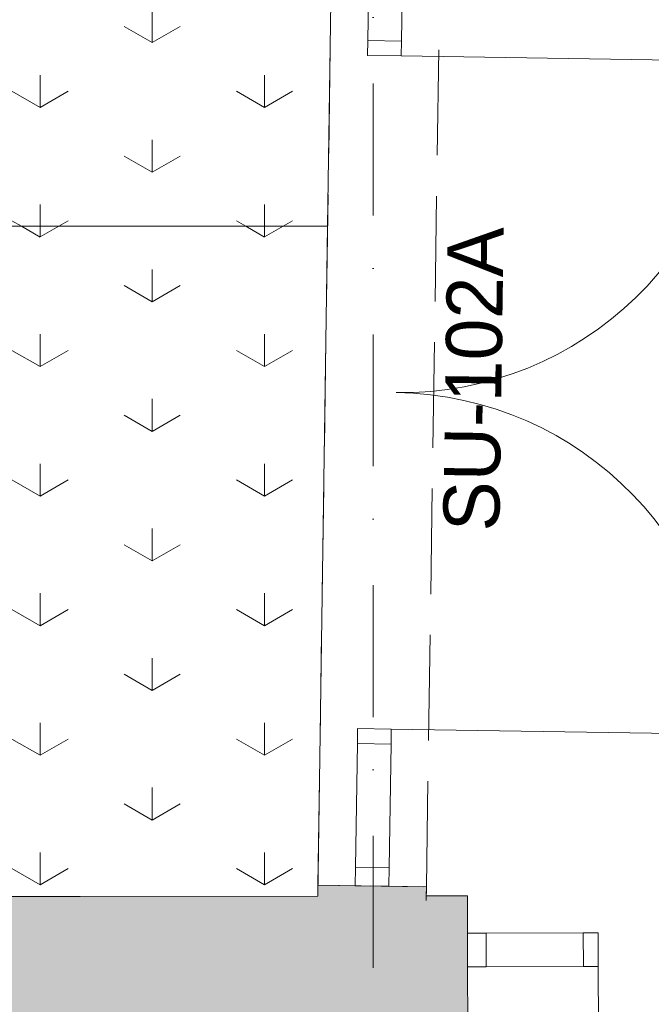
# Model space of a CAD drawing. Header units: millimetres. Extents: x -2532 to 181134, y -4151 to 53885.
# Tile 48 of 165: x 14046 to 15735, y 7475 to 10108. Entities that reach past the tile are written whole.
import ezdxf
from ezdxf.enums import TextEntityAlignment as Align

# ---------------------------------------------------------------- set-up
doc = ezdxf.new("R2010")
doc.units = ezdxf.units.MM
doc.header["$MEASUREMENT"] = 0
doc.linetypes.add('Dot & Dashed', pattern=[670.277762, 352.777767, -176.388884, 0, -141.111112])
doc.linetypes.add('Hidden Line', pattern=[391.222223, 282.222223, -109])
for name, color, linetype in [('AR - Seinad SS.ol', 7, 'Continuous'), ('AR - Teljed', 7, 'Continuous'), ('ARCHICAD Windows', 7, 'Continuous'), ('New_ARCHICAD Door Markers', 7, 'Continuous'), ('New_SA - ripplaed', 7, 'Continuous'), ('SA - tähistused - valgustus', 7, 'Continuous')]:
    doc.layers.add(name, color=color, linetype=linetype)
for name, color, linetype, lineweight in [('AR - Seinad SS.ol_Pen_No__221', 252, 'Continuous', 13), ('AR - Teljed_Pen_No__4', 8, 'Continuous', 13), ('ARCHICAD Windows_Pen_No__221', 252, 'Continuous', 13), ('New_ARCHICAD Door Markers_Pen_No__7', 7, 'Continuous', 13), ('New_ARCHICAD Doors_Pen_No__207', 5, 'Continuous', 13), ('New_SA - ripplaed_Pen_No__207', 5, 'Continuous', 9), ('SA - tähistused - valgustus_Pen_No__105', 30, 'Continuous', 5)]:
    doc.layers.add(name, color=color, linetype=linetype, lineweight=lineweight)
doc.styles.add('GENERATED_STYLE_1', font='txt')
doc.styles.add('GENERATED_STYLE_3', font='txt')
pattern_1 = [(90, (0, 0), (-600, 0), [86.603, -259.808]), (90, (300, 173.2), (-600, 0), [86.603, -259.808]), (30, (0, 0), (-300, 519.615), [86.603, -259.808]), (30, (0, 346.4), (-300, 519.615), [86.603, -259.808]), (150, (0, 0), (300, 519.615), [86.603, -259.808]), (150, (0, 346.4), (300, 519.615), [86.603, -259.808])]

# ---------------------------------------------------------------- blocks, each defined once
blk = doc.blocks.new('Slab_119_1', base_point=(14843, 7764.6))
at = {"layer": 'New_SA - ripplaed_Pen_No__207', "linetype": 'Continuous'}
h = blk.add_hatch(dxfattribs=at)
h.set_pattern_fill('Grass_0001', color=256, style=0, pattern_type=2)
h.set_pattern_definition(pattern_1)
h.paths.add_polyline_path([(14843, 7764.6), (14869.5, 9555.5), (13924.7, 9555.5), (13924.7, 7763.4)])
at = {"layer": 'New_SA - ripplaed_Pen_No__207', "linetype": 'Continuous', "flags": 128}
blk.add_lwpolyline([(14843, 7764.6), (14869.5, 9555.5), (13924.7, 9555.5), (13924.7, 7763.4)], close=True, dxfattribs=at)
blk = doc.blocks.new('Slab_125_1', base_point=(13924.7, 9555.5))
at = {"layer": 'New_SA - ripplaed_Pen_No__207', "linetype": 'Continuous'}
h = blk.add_hatch(dxfattribs=at)
h.set_pattern_fill('Grass_0001', color=256, style=0, pattern_type=2)
h.set_pattern_definition(pattern_1)
h.paths.add_polyline_path([(13924.7, 9555.5), (14869.5, 9555.5), (14896.2, 11355.5), (13924.7, 11355.5)])
at = {"layer": 'New_SA - ripplaed_Pen_No__207', "linetype": 'Continuous', "flags": 128}
blk.add_lwpolyline([(13924.7, 9555.5), (14869.5, 9555.5), (14896.2, 11355.5), (13924.7, 11355.5)], close=True, dxfattribs=at)
blk = doc.blocks.new('Wall_19_1', base_point=(391.5, 7175.5))
at = {"layer": 'AR - Seinad SS.ol_Pen_No__221', "linetype": 'Continuous'}
blk.add_hatch(color=256, dxfattribs=at).paths.add_polyline_path([(12936.2, 7762.1), (12937, 7192.1), (15152.4, 7195), (15151.4, 7765)])
at = {"layer": 'AR - Seinad SS.ol_Pen_No__221', "linetype": 'Continuous', "flags": 128}
for points in [[(14843, 7764.6), (12936.2, 7762.1)], [(15151.4, 7765), (15133, 7765)]]:
    blk.add_lwpolyline(points, dxfattribs=at)
blk = doc.blocks.new('Arch Top Window Opening 22')
at = {"layer": 'ARCHICAD Windows_Pen_No__221', "linetype": 'Hidden Line'}
for p, q in [((-1319.8, 290), (1319.8, 290)), ((-1319.8, 0), (-1319.8, 290)), ((-1319.8, 0), (1319.8, 0))]:
    blk.add_line(p, q, dxfattribs=at)
blk = doc.blocks.new('Wall_26_1', base_point=(15124.6, 7195))
at = {"layer": 'AR - Seinad SS.ol_Pen_No__221', "linetype": 'Continuous'}
blk.add_hatch(color=256, dxfattribs=at).paths.add_polyline_path([(14843, 7764.6), (15133, 7765), (15133.4, 7789.4), (14843.4, 7793.7)])
blk.add_line((14843.4, 7793.7), (15133.4, 7789.4), dxfattribs=at)
at = {"layer": 'AR - Seinad SS.ol_Pen_No__221', "linetype": 'Continuous', "flags": 128}
for points in [[(14843.4, 7793.7), (14843, 7764.6)], [(15133, 7765), (15133.4, 7789.4)]]:
    blk.add_lwpolyline(points, dxfattribs=at)
at = {"layer": 'ARCHICAD Windows', "linetype": 'Hidden Line', "xscale": -1, "zscale": 1000, "rotation": 269.1510671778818}
blk.add_blockref('Arch Top Window Opening 22', (14863, 9113.3), dxfattribs=at)
blk = doc.blocks.new('Standard grid marker_6')
at = {"layer": 'AR - Teljed_Pen_No__4', "linetype": 'Dot & Dashed'}
blk.add_line((1000, 0), (22781.865348, 0), dxfattribs=at)
at = {"layer": 'AR - Teljed_Pen_No__4', "style": 'GENERATED_STYLE_1'}
blk.add_attdef('AC_MarkerText_1', text='', height=250, rotation=270, dxfattribs=at).set_placement((-300, 12.23), align=Align.MIDDLE_CENTER)
blk = doc.blocks.new('Label_116_1', base_point=(13696.8, 10052.9))
at = {"layer": 'SA - tähistused - valgustus_Pen_No__105', "insert": (13831.1, 9476.2), "char_height": 150, "attachment_point": 1, "rotation": 90, "style": 'GENERATED_STYLE_3'}
blk.add_mtext('\\A1;{\\pql;\\pt0,105000;\\fArial|b0|i0|c0|p34;V-10 H3.0m\\fArial|b0|i0|c0|p34;\\A1{\\H.66x;\\S^  ;}\\fArial|b0|i0|c0|p34;\\fArial|b0|i0|c0|p34;\\A1{\\H.66x;\\S^  ;}\\fArial|b0|i0|c0|p34; \\fArial|b0|i0|c0|p34;\\fArial|b0|i0|c0|p34;\\fArial|b0|i0|c0|p34;\\fArial|b0|i0|c0|p34;\\fArial|b0|i0|c0|p34;\\fArial|b0|i0|c0|p34;\\fArial|b0|i0|c0|p34;\\fArial|b0|i0|c0|p34;\\fArial|b0|i0|c0|p34;\\fArial|b0|i0|c0|p34;\\fArial|b0|i0|c0|p34;\\fArial|b0|i0|c0|p34;\\fArial|b0|i0|c0|p34;\\fArial|b0|i0|c0|p34;\\fArial|b0|i0|c0|p34;\\fArial|b0|i0|c0|p34;\\fArial|b0|i0|c0|p34;\\fArial|b0|i0|c0|p34;\\fArial|b0|i0|c0|p34;\\fArial|b0|i0|c0|p34;\\fArial|b0|i0|c0|p34;\\fArial|b0|i0|c0|p34;\\fArial|b0|i0|c0|p34;\\fArial|b0|i0|c0|p34;\\fArial|b0|i0|c0|p34;\\fArial|b0|i0|c0|p34;\\fArial|b0|i0|c0|p34;\\fArial|b0|i0|c0|p34;\\fArial|b0|i0|c0|p34;\\fArial|b0|i0|c0|p34;\\fArial|b0|i0|c0|p34;\\fArial|b0|i0|c0|p34;\\fArial|b0|i0|c0|p34;\\fArial|b0|i0|c0|p34;\\fArial|b0|i0|c0|p34;\\fArial|b0|i0|c0|p34;\\fArial|b0|i0|c0|p34;\\fArial|b0|i0|c0|p34;\\fArial|b0|i0|c0|p34;\\fArial|b0|i0|c0|p34;\\fArial|b0|i0|c0|p34;\\fArial|b0|i0|c0|p34;\\fArial|b0|i0|c0|p34;}', dxfattribs=at)
blk = doc.blocks.new('D Marker 22[53]_1', base_point=(16493.2, 7767.9))
at = {"layer": 'New_ARCHICAD Door Markers_Pen_No__7', "style": 'GENERATED_STYLE_1'}
blk.add_attdef('AC_WIDO_ID', text='', height=150, rotation=0.1264, dxfattribs=at).set_placement((16147.3, 7019.7), align=Align.BOTTOM_LEFT)
blk = doc.blocks.new('Arch Double Door_ 2 Sidelights_ Transom 22[55]_1')
at = {"layer": 'New_ARCHICAD Doors_Pen_No__207', "linetype": 'Continuous'}
for p, q in [((17743.1, 7770.7), (17780.1, 7770.8)), ((17743.1, 7770.7), (17780.1, 7770.8)), ((17743.1, 7770.7), (17743.4, 7670.7)), ((17743.1, 7770.7), (17743.4, 7670.7)), ((17743.1, 7770.7), (17743.4, 7670.7)), ((15243.2, 7765.2), (15206.2, 7765.1)), ((15243.2, 7765.2), (15206.2, 7765.1)), ((15243.2, 7765.2), (15243.4, 7665.2)), ((15243.2, 7765.2), (15243.4, 7665.2)), ((15243.2, 7765.2), (15243.4, 7665.2)), ((15243.4, 7665.2), (15293.4, 7665.3)), ((15243.6, 7575.2), (15243.4, 7665.2)), ((15243.4, 7665.2), (15243.6, 7575.2)), ((15243.4, 7665.2), (15243.6, 7575.2)), ((15293.4, 7665.3), (15553, 7665.9)), ((15293.6, 7575.3), (15293.4, 7665.3)), ((15293.4, 7665.3), (15293.6, 7575.3)), ((15553, 7665.9), (15593, 7666)), ((15553, 7665.9), (15553.2, 7575.9)), ((15553.2, 7575.9), (15553, 7665.9)), ((15593, 7666), (15593.2, 7576)), ((17393, 7669.9), (17433, 7670)), ((17393.2, 7579.9), (17393, 7669.9)), ((17433, 7670), (17693.4, 7670.6)), ((17433.2, 7580), (17433, 7670)), ((17433, 7670), (17433.2, 7580)), ((17693.4, 7670.6), (17743.4, 7670.7)), ((17693.4, 7670.6), (17693.6, 7580.6)), ((17693.6, 7580.6), (17693.4, 7670.6)), ((17743.4, 7670.7), (17743.6, 7580.7)), ((17743.4, 7670.7), (17743.6, 7580.7)), ((17743.4, 7670.7), (17743.6, 7580.7)), ((15293.6, 7575.3), (15243.6, 7575.2)), ((15243.6, 7575.2), (15244.4, 7195.2)), ((15553.2, 7575.9), (15293.6, 7575.3)), ((15593.2, 7576), (15553.2, 7575.9)), ((15593.2, 7576), (15595.1, 6676)), ((17433.2, 7580), (17393.2, 7579.9)), ((17393.2, 7579.9), (17395.1, 6679.9)), ((17693.6, 7580.6), (17433.2, 7580)), ((17743.6, 7580.7), (17693.6, 7580.6)), ((17743.6, 7580.7), (17744.4, 7200.7))]:
    blk.add_line(p, q, dxfattribs=at)
for centre, start, end in [((15593.2, 7576), 270.1264, 0.1264), ((17393.2, 7579.9), 180.1264, 270.1264)]:
    blk.add_arc(centre, 900, start, end, dxfattribs=at)
at = {"layer": 'New_ARCHICAD Door Markers'}
ref = blk.add_blockref('D Marker 22[53]_1', (16493.2, 7767.9), dxfattribs=at)
ref.add_attrib('AC_WIDO_ID', 'SU-101', dxfattribs={"layer": 'New_ARCHICAD Door Markers_Pen_No__7', "color": 7, "height": 150, "rotation": 0.1264, "style": 'GENERATED_STYLE_1'}).set_placement((16147.3, 7019.7), align=Align.BOTTOM_LEFT)
blk = doc.blocks.new('Wall_362_1', base_point=(15152.4, 7195))
at = {"layer": 'AR - Seinad SS.ol_Pen_No__221', "linetype": 'Continuous'}
blk.add_hatch(color=256, dxfattribs=at).paths.add_polyline_path([(15243.2, 7765.2), (15151.4, 7765), (15152.4, 7195), (15244.4, 7195.2)])
for p, q in [((15243.2, 7765.2), (15206.2, 7765.1)), ((15243.2, 7765.2), (15243.4, 7665.2)), ((15243.2, 7765.2), (15243.4, 7665.2)), ((15243.4, 7665.2), (15243.6, 7575.2)), ((15243.6, 7575.2), (15244.4, 7195.2))]:
    blk.add_line(p, q, dxfattribs=at)
at = {"layer": 'AR - Seinad SS.ol_Pen_No__221', "linetype": 'Continuous', "flags": 128}
blk.add_lwpolyline([(15243.2, 7765.2), (15151.4, 7765)], dxfattribs=at)
at = {"layer": 'New_ARCHICAD Doors_Pen_No__207', "linetype": 'Continuous'}
blk.add_blockref('Arch Double Door_ 2 Sidelights_ Transom 22[55]_1', (0, 0), dxfattribs=at)
blk = doc.blocks.new('D Marker 22[60]_1', base_point=(15153, 9108.7))
at = {"layer": 'New_ARCHICAD Door Markers_Pen_No__7', "style": 'GENERATED_STYLE_1'}
blk.add_attdef('AC_WIDO_ID', text='', height=150, rotation=89.1511, dxfattribs=at).set_placement((15373.2, 8738.2), align=Align.BOTTOM_LEFT)
blk = doc.blocks.new('Arch Double Door_ 2 Sidelights_ Transom 22[63]_1')
at = {"layer": 'New_ARCHICAD Doors_Pen_No__207', "linetype": 'Continuous'}
for p, q in [((14981.8, 10380.9), (14976.9, 10052)), ((15066.9, 10050.6), (15071.8, 10379.6)), ((14976.9, 10052), (14976.3, 10012)), ((14976.9, 10052), (15066.9, 10050.6)), ((15066.9, 10050.6), (14976.9, 10052)), ((15066.3, 10010.6), (15066.9, 10050.6)), ((14976.3, 10012), (15066.3, 10010.6)), ((15066.3, 10010.6), (15966.2, 9997.3)), ((14949.6, 8212.2), (14949.1, 8172.2)), ((15039.6, 8210.8), (14949.6, 8212.2)), ((15039, 8170.8), (15039.6, 8210.8)), ((15039.6, 8210.8), (15939.5, 8197.5)), ((14949.1, 8172.2), (14944.2, 7842.2)), ((15039, 8170.8), (14949.1, 8172.2)), ((14949.1, 8172.2), (15039, 8170.8)), ((15034.2, 7840.9), (15039, 8170.8)), ((14944.2, 7842.2), (14943.4, 7792.2)), ((14944.2, 7842.2), (15034.2, 7840.9)), ((15034.2, 7840.9), (14944.2, 7842.2)), ((15033.4, 7790.9), (15034.2, 7840.9)), ((14943.4, 7792.2), (15033.4, 7790.9)), ((15033.4, 7790.9), (14983.4, 7791.6)), ((15033.4, 7790.9), (14983.4, 7791.6)), ((15133.4, 7789.4), (15033.4, 7790.9)), ((15133.4, 7789.4), (15033.4, 7790.9)), ((15133.4, 7789.4), (15033.4, 7790.9)), ((15133.4, 7789.4), (15132.9, 7752.4)), ((15133.4, 7789.4), (15132.9, 7752.4))]:
    blk.add_line(p, q, dxfattribs=at)
for centre, start, end in [((15066.3, 10010.6), 269.1511, 359.1511), ((15039.6, 8210.8), 359.1511, 89.1511)]:
    blk.add_arc(centre, 900, start, end, dxfattribs=at)
at = {"layer": 'New_ARCHICAD Door Markers'}
ref = blk.add_blockref('D Marker 22[60]_1', (15153, 9108.7), dxfattribs=at)
ref.add_attrib('AC_WIDO_ID', 'SU-102A', dxfattribs={"layer": 'New_ARCHICAD Door Markers_Pen_No__7', "color": 7, "height": 150, "rotation": 89.1511, "style": 'GENERATED_STYLE_1'}).set_placement((15373.2, 8738.2), align=Align.BOTTOM_LEFT)
blk = doc.blocks.new('Wall_374_1', base_point=(15172.5, 10428.7))
at = {"layer": 'AR - Seinad SS.ol_Pen_No__221', "linetype": 'Continuous'}
for p, q in [((15033.4, 7790.9), (14983.4, 7791.6)), ((15133.4, 7789.4), (15033.4, 7790.9)), ((15133.4, 7789.4), (15033.4, 7790.9)), ((15133.4, 7789.4), (15132.9, 7752.4))]:
    blk.add_line(p, q, dxfattribs=at)
at = {"layer": 'New_ARCHICAD Doors_Pen_No__207', "linetype": 'Continuous'}
blk.add_blockref('Arch Double Door_ 2 Sidelights_ Transom 22[63]_1', (0, 0), dxfattribs=at)

msp = doc.modelspace()

# ---------------------------------------------------------------- block references
at = {"layer": 'AR - Seinad SS.ol'}
for name, p in [('Wall_26_1', (15124.6, 7195)), ('Wall_374_1', (15172.5, 10428.7)), ('Wall_362_1', (15152.4, 7195)), ('Wall_19_1', (391.5, 7175.5))]:
    msp.add_blockref(name, p, dxfattribs=at)
at = {"layer": 'AR - Teljed', "linetype": 'Continuous', "zscale": 1000, "rotation": 90}
msp.add_blockref('Standard grid marker_6', (14991.5, -1471.7), dxfattribs=at)
at = {"layer": 'New_SA - ripplaed', "linetype": 'Continuous'}
for name, p in [('Slab_125_1', (13924.7, 9555.5)), ('Slab_119_1', (14843, 7764.6))]:
    msp.add_blockref(name, p, dxfattribs=at)
at = {"layer": 'SA - tähistused - valgustus', "linetype": 'Continuous'}
msp.add_blockref('Label_116_1', (13696.8, 10052.9), dxfattribs=at)

doc.saveas('drawing.dxf')
